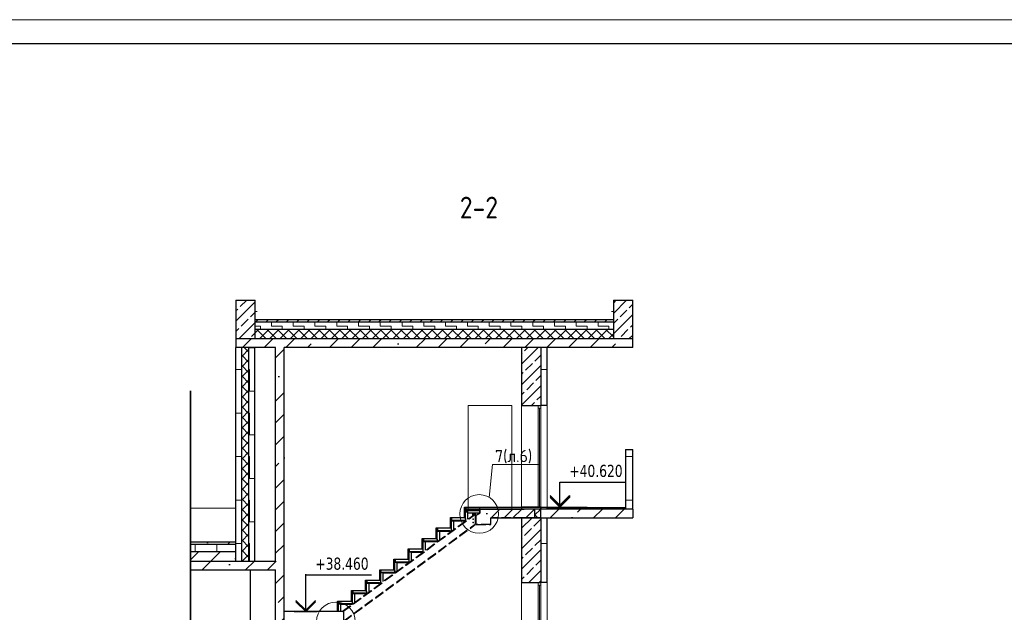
# Model space of a CAD drawing. Header units: millimetres. Extents: x 259029 to 2494469, y -731578 to -57567.
# Tile 36 of 252: x 365440 to 385785, y -676054 to -663797. Entities that reach past the tile are written whole.
import ezdxf
from ezdxf import colors
from ezdxf.entities.mleader import LeaderData, LeaderLine
from ezdxf.math import Vec2, Vec3

# ---------------------------------------------------------------- set-up
doc = ezdxf.new("R2010")
doc.units = ezdxf.units.MM
doc.linetypes.add('______2', pattern=[270, 200, -70])
for name, color, linetype, lineweight in [('1 Плита', 3, 'Continuous', 30), ('RAZMER', 100, 'Continuous', 15), ('Standard', 7, 'Continuous', 25), ('Общий01', 7, 'Continuous', 13), ('ПЛИТА', 152, 'Continuous', 35), ('РАЗРЕЗЫ', 10, 'Continuous', 60), ('Символы 0.20', 1, 'Continuous', 20), ('Стена', 7, 'Continuous', 50), ('Стена_ бетон не несущ.', 253, 'Continuous', 35), ('Стена_ бетон несущ.', 253, 'Continuous', 70), ('Текст', 41, 'Continuous', 30), ('ТОНКИЕ', 7, 'Continuous', 9)]:
    doc.layers.add(name, color=color, linetype=linetype, lineweight=lineweight)
doc.layers.add('ТОЛСТЫЕ_ОСНОВНЫЕ', color=6, linetype='Continuous')
doc.styles.add('TAHOMA', font='tahoma.ttf')
doc.styles.add('ГОСТ', font='GOST_Common.ttf')
pattern_1 = [(45, (-451920.53, -348633), (-449.0128, 449.0128), []), (45, (-451471.5, -348633), (-449.0128, 449.0128), [793.75, -158.75, 0, -158.75])]
pattern_2 = [(45, (18092.96, -257410.36), (-449.0128, 449.0128), []), (45, (18542, -257410.36), (-449.0128, 449.0128), [793.75, -158.75, 0, -158.75])]
pattern_3 = [(0, (366591, -726383.86), (450, 450), [450, -450]), (90, (366591, -726383.86), (-450, 450), [450, -450])]
pattern_4 = [(45, (365691, -727283.86), (-212.132, 212.132), []), (45, (365584.94, -727177.8), (-212.132, 212.132), [200, -70])]
pattern_5 = [(45, (365691.01, -727283.86), (-106.066, 106.066), []), (135, (365691.01, -727283.86), (-106.066, -106.066), [])]
pattern_6 = [(45, (365691, -727283.86), (-212.132, 212.132), []), (45, (365584.94, -727177.8), (-212.132, 212.132), [200, -70])]

# ---------------------------------------------------------------- blocks, each defined once
blk = doc.blocks.new('*U28')
at = {"layer": 'ТОЛСТЫЕ_ОСНОВНЫЕ', "color": 6}
blk.add_lwpolyline([(20, 5), (886, 5), (886, 415), (20, 415)], close=True, dxfattribs=at)
at = {"layer": 'ТОНКИЕ'}
blk.add_lwpolyline([(0, 0), (891, 0), (891, 420), (0, 420)], close=True, dxfattribs=at)
blk = doc.blocks.new('_None')

msp = doc.modelspace()

# ---------------------------------------------------------------- hatches: boundary and pattern name
at = {"layer": 'Standard', "linetype": 'Continuous', "lineweight": 13}
h = msp.add_hatch(dxfattribs=at)
h.set_pattern_fill('____', scale=225, style=0, pattern_type=2)
h.set_pattern_definition([(0, (366141, -726833.86), (225, 225), [225, -225]), (90, (366141, -726833.86), (-225, 225), [225, -225])])
h.paths.add_polyline_path([(370307.7, -670047.9), (370307.7, -670197.9), (377707.7, -670197.9), (377707.7, -670047.9)], flags=0)
h = msp.add_hatch(dxfattribs=at)
h.set_pattern_fill('____', scale=450, style=0, pattern_type=2)
h.set_pattern_definition(pattern_3)
h.paths.add_polyline_path([(369907.7, -670577.9), (369907.7, -674997.9), (370027.7, -674997.9), (370027.7, -670577.9)], flags=0)
h = msp.add_hatch(dxfattribs=at)
h.set_pattern_fill('__________6', scale=100, style=0, pattern_type=2)
h.set_pattern_definition(pattern_5)
h.paths.add_polyline_path([(370027.7, -670577.9), (370027.7, -674997.9), (370177.7, -674997.9), (370177.7, -670577.9)], flags=0)
h = msp.add_hatch(dxfattribs=at)
h.set_pattern_fill('____', scale=450, style=0, pattern_type=2)
h.set_pattern_definition(pattern_3)
h.paths.add_polyline_path([(370177.7, -670577.9), (370177.7, -674997.9), (370297.7, -674997.9), (370297.7, -670577.9)], flags=0)
h = msp.add_hatch(dxfattribs=at)
h.set_pattern_fill('____', scale=450, style=0, pattern_type=2)
h.set_pattern_definition(pattern_3)
h.paths.add_polyline_path([(376337.7, -671777.9), (376337.7, -670577.9), (376217.7, -670577.9), (376217.7, -671777.9)], flags=0)
h = msp.add_hatch(dxfattribs=at)
h.set_pattern_fill('____', scale=450, style=0, pattern_type=2)
h.set_pattern_definition(pattern_3)
h.paths.add_polyline_path([(377957.7, -673917.9), (378107.7, -673917.9), (378107.7, -672687.9), (377957.7, -672687.9)], flags=0)
h = msp.add_hatch(dxfattribs=at)
h.set_pattern_fill('____', scale=450, style=0, pattern_type=2)
h.set_pattern_definition(pattern_3)
h.paths.add_polyline_path([(376337.7, -675437.9), (376337.7, -674097.9), (376217.7, -674097.9), (376217.7, -675437.9)], flags=0)
h = msp.add_hatch(dxfattribs=at)
h.set_pattern_fill('____', scale=225, style=0, pattern_type=2)
h.set_pattern_definition([(0, (366141, -726833.86), (225, 225), [225, -225]), (90, (366141, -726833.86), (-225, 225), [225, -225])])
h.paths.add_polyline_path([(368972.5, -674647.9), (368972.5, -674797.9), (369907.7, -674797.9), (369907.7, -674647.9)])
h = msp.add_hatch(dxfattribs=at)
h.set_pattern_fill('____', scale=225, style=0, pattern_type=2)
h.set_pattern_definition([(0, (366141, -726833.86), (225, 225), [225, -225]), (90, (366141, -726833.86), (-225, 225), [225, -225])])
h.paths.add_polyline_path([(368972.5, -674647.9), (368972.5, -674797.9), (369907.7, -674797.9), (369907.7, -674647.9)])
at = {"layer": 'Стена_ бетон несущ.', "linetype": 'Continuous', "lineweight": 13}
h = msp.add_hatch(dxfattribs=at)
h.set_pattern_fill('__________7', color=9, scale=100, style=0, pattern_type=2)
h.set_pattern_definition(pattern_4)
h.paths.add_polyline_path([(369907.7, -669597.9), (369907.7, -670397.9), (370307.7, -670397.9), (370307.7, -669597.9)], flags=0)
h = msp.add_hatch(dxfattribs=at)
h.set_pattern_fill('__________7', color=9, scale=100, style=0, pattern_type=2)
h.set_pattern_definition(pattern_4)
h.paths.add_polyline_path([(377707.7, -669597.9), (377707.7, -670397.9), (378107.7, -670397.9), (378107.7, -669597.9)], flags=0)
h = msp.add_hatch(dxfattribs=at)
h.set_pattern_fill('__________5', scale=100, style=0, pattern_type=2)
h.set_pattern_definition([(45, (365691, -727283.86), (-212.132, 212.132), []), (45, (365584.94, -727177.8), (-212.132, 212.132), [])])
h.paths.add_polyline_path([(370307.7, -669997.9), (370307.7, -670047.9), (377707.7, -670047.9), (377707.7, -669997.9)], flags=0)
h = msp.add_hatch(dxfattribs=at)
h.set_pattern_fill('__________6', scale=100, style=0, pattern_type=2)
h.set_pattern_definition(pattern_5)
h.paths.add_polyline_path([(370307.7, -670197.9), (370307.7, -670397.9), (377707.7, -670397.9), (377707.7, -670197.9)], flags=0)
at = {"layer": 'Стена_ бетон несущ.', "linetype": 'Continuous', "lineweight": 25}
h = msp.add_hatch(dxfattribs=at)
h.set_pattern_fill('ANSI35', scale=100, style=0)
h.set_pattern_definition(pattern_2)
h.paths.add_polyline_path([(370907.7, -674997.9), (370907.7, -670577.9), (378107.7, -670577.9), (378107.7, -670397.9), (369907.7, -670397.9), (369907.7, -670577.9), (370727.7, -670577.9), (370727.7, -674997.9)])
at = {"layer": 'Стена_ бетон несущ.', "linetype": 'Continuous', "lineweight": 13}
h = msp.add_hatch(dxfattribs=at)
h.set_pattern_fill('__________7', color=9, scale=100, style=0, pattern_type=2)
h.set_pattern_definition(pattern_4)
h.paths.add_polyline_path([(376207.7, -671777.9), (376207.7, -670577.9), (375807.7, -670577.9), (375807.7, -671777.9)], flags=0)
at = {"layer": 'Стена_ бетон несущ.', "linetype": 'Continuous', "lineweight": 25}
h = msp.add_hatch(dxfattribs=at)
h.set_pattern_fill('ANSI35', scale=100, style=0)
h.set_pattern_definition([(45, (-451920.53, -340953), (-449.0128, 449.0128), []), (45, (-451471.5, -340953), (-449.0128, 449.0128), [793.75, -158.75, 0, -158.75])])
h.paths.add_polyline_path([(374707.7, -674097.9), (376077.8, -674097.9), (376077.8, -673917.9), (374707.7, -673917.9)])
h = msp.add_hatch(dxfattribs=at)
h.set_pattern_fill('ANSI35', scale=100, style=0)
h.set_pattern_definition([(45, (-451920.53, -340953), (-449.0128, 449.0128), []), (45, (-451471.5, -340953), (-449.0128, 449.0128), [793.75, -158.75, 0, -158.75])])
h.paths.add_polyline_path([(374707.7, -674097.9), (376077.8, -674097.9), (376077.8, -673917.9), (374707.7, -673917.9)])
h = msp.add_hatch(dxfattribs=at)
h.set_pattern_fill('ANSI35', scale=100, style=0)
h.set_pattern_definition([(45, (-451654.94, -340953), (-449.0128, 449.0128), []), (45, (-451205.9, -340953), (-449.0128, 449.0128), [793.75, -158.75, 0, -158.75])])
h.paths.add_polyline_path([(374973.3, -674097.9), (376343.4, -674097.9), (376343.4, -673917.9), (374973.3, -673917.9)])
at = {"layer": 'Стена_ бетон несущ.', "linetype": 'Continuous', "lineweight": 13}
h = msp.add_hatch(dxfattribs=at)
h.set_pattern_fill('__________7', color=9, scale=100, style=0, pattern_type=2)
h.set_pattern_definition(pattern_4)
h.paths.add_polyline_path([(375807.7, -673917.9), (376207.7, -673917.9), (376207.7, -673877.9), (375807.7, -673877.9)], flags=0)
h = msp.add_hatch(dxfattribs=at)
h.set_pattern_fill('__________7', color=9, scale=100, style=0, pattern_type=2)
h.set_pattern_definition(pattern_6)
h.paths.add_polyline_path([(375807.7, -673917.9), (376207.7, -673917.9), (376207.7, -673877.9), (375807.7, -673877.9)], flags=0)
h = msp.add_hatch(dxfattribs=at)
h.set_pattern_fill('__________6', scale=100, style=0, pattern_type=2)
h.set_pattern_definition(pattern_5)
h.paths.add_polyline_path([(376077.8, -674097.9), (376207.7, -674097.9), (376207.7, -673917.9), (376077.8, -673917.9)], flags=0)
h = msp.add_hatch(dxfattribs=at)
h.set_pattern_fill('__________6', scale=100, style=0, pattern_type=2)
h.set_pattern_definition([(45, (365691.01, -727283.86), (-106.066, 106.066), []), (135, (365691.01, -727283.86), (-106.066, -106.066), [])])
h.paths.add_polyline_path([(376077.8, -674097.9), (376207.7, -674097.9), (376207.7, -673917.9), (376077.8, -673917.9)], flags=0)
at = {"layer": 'Стена_ бетон несущ.', "linetype": 'Continuous', "lineweight": 25}
h = msp.add_hatch(dxfattribs=at)
h.set_pattern_fill('ANSI35', scale=100, style=0)
h.set_pattern_definition(pattern_2)
h.paths.add_polyline_path([(376207.7, -673917.9), (376207.7, -674097.9), (378107.7, -674097.9), (378107.7, -673917.9)])
at = {"layer": 'Стена_ бетон несущ.', "linetype": 'Continuous', "lineweight": 13}
h = msp.add_hatch(dxfattribs=at)
h.set_pattern_fill('__________7', color=9, scale=100, style=0, pattern_type=2)
h.set_pattern_definition(pattern_4)
h.paths.add_polyline_path([(376207.7, -675437.9), (376207.7, -674097.9), (375807.7, -674097.9), (375807.7, -675437.9)], flags=0)
h = msp.add_hatch(dxfattribs=at)
h.set_pattern_fill('__________7', color=9, scale=100, style=0, pattern_type=2)
h.set_pattern_definition(pattern_6)
h.paths.add_polyline_path([(376207.7, -675437.9), (376207.7, -674097.9), (375807.7, -674097.9), (375807.7, -675437.9)], flags=0)
h = msp.add_hatch(dxfattribs=at)
h.set_pattern_fill('ANSI35', scale=100, style=0)
h.set_pattern_definition(pattern_1)
h.paths.add_polyline_path([(368972.5, -674597.9), (368972.5, -674647.9), (369907.7, -674647.9), (369907.7, -674597.9)])
h = msp.add_hatch(dxfattribs=at)
h.set_pattern_fill('ANSI35', scale=100, style=0)
h.set_pattern_definition(pattern_1)
h.paths.add_polyline_path([(368972.5, -674797.9), (368972.5, -674997.9), (369907.7, -674997.9), (369907.7, -674797.9)])
at = {"layer": 'Стена_ бетон несущ.', "linetype": 'Continuous', "lineweight": 25}
h = msp.add_hatch(dxfattribs=at)
h.set_pattern_fill('ANSI35', scale=100, style=0)
h.set_pattern_definition(pattern_1)
h.paths.add_polyline_path([(368972.5, -674997.9), (368972.5, -675177.9), (370907.7, -675177.9), (370907.7, -674997.9)])
h = msp.add_hatch(dxfattribs=at)
h.set_pattern_fill('ANSI35', scale=100, style=0)
h.set_pattern_definition(pattern_1)
h.paths.add_polyline_path([(370907.7, -678297.9), (370907.7, -675177.9), (370727.7, -675177.9), (370727.7, -678297.9)])

# ---------------------------------------------------------------- linework, layer by layer
at = {"color": 3, "linetype": 'Continuous'}
for p, q in [((374655.5, -673969.9), (374675.8, -673949.6)), ((374668, -673982.4), (374688.3, -673962.1)), ((374680.5, -673994.9), (374700.8, -673974.6)), ((374693, -674007.4), (374713.3, -673987.1))]:
    msp.add_line(p, q, dxfattribs=at)
at = {"color": 0}
msp.add_line((376207.7, -673877.9), (377165.9, -673877.9), dxfattribs=at)
at = {"color": 3, "linetype": 'Continuous', "lineweight": 30}
for points in [[(374923, -673940.9), (374678.9, -673940.9), (374678.9, -673943.9), (374923, -673943.9), (374923, -673940.9)], [(374623.8, -674155.9), (374386.9, -674155.9), (374386.9, -674158.9), (374623.8, -674158.9), (374623.8, -674155.9)], [(374331.8, -674370.9), (374094.9, -674370.9), (374094.9, -674373.9), (374331.8, -674373.9), (374331.8, -674370.9)], [(374039.8, -674585.9), (373802.9, -674585.9), (373802.9, -674588.9), (374039.8, -674588.9), (374039.8, -674585.9)], [(373747.8, -674800.9), (373510.9, -674800.9), (373510.9, -674803.9), (373747.8, -674803.9), (373747.8, -674800.9)], [(373455.8, -675015.9), (373218.9, -675015.9), (373218.9, -675018.9), (373455.8, -675018.9), (373455.8, -675015.9)], [(373163.8, -675230.9), (372926.9, -675230.9), (372926.9, -675233.9), (373163.8, -675233.9), (373163.8, -675230.9)], [(372871.8, -675445.9), (372634.9, -675445.9), (372634.9, -675448.9), (372871.8, -675448.9), (372871.8, -675445.9)], [(372580, -675660.9), (372343.1, -675660.9), (372343.1, -675663.9), (372580, -675663.9), (372580, -675660.9)], [(372288, -675875.9), (372051.1, -675875.9), (372051.1, -675878.9), (372288, -675878.9), (372288, -675875.9)]]:
    msp.add_lwpolyline(points, dxfattribs=at)
at = {"layer": '1 Плита', "color": 2, "linetype": 'Continuous', "lineweight": 30}
for points in [[(374664.1, -673943.9), (374700.8, -673943.9, -0.4142136), (374703.1, -673946.2), (374703.1, -673947.9), (374653.1, -673947.9), (374653.1, -673897.9), (374654.8, -673897.9, -0.4142136), (374657.1, -673900.2), (374657.1, -673936.9, 0.4142136)], [(374664.1, -673943.9), (374700.8, -673943.9, -0.4142136), (374703.1, -673946.2), (374703.1, -673947.9), (374653.1, -673947.9), (374653.1, -673897.9), (374654.8, -673897.9, -0.4142136), (374657.1, -673900.2), (374657.1, -673936.9, 0.4142136)], [(374664.1, -673943.9), (374700.8, -673943.9, -0.4142136), (374703.1, -673946.2), (374703.1, -673947.9), (374653.1, -673947.9), (374653.1, -673897.9), (374654.8, -673897.9, -0.4142136), (374657.1, -673900.2), (374657.1, -673936.9, 0.4142136)], [(374664.1, -673943.9), (374700.8, -673943.9, -0.4142136), (374703.1, -673946.2), (374703.1, -673947.9), (374653.1, -673947.9), (374653.1, -673897.9), (374654.8, -673897.9, -0.4142136), (374657.1, -673900.2), (374657.1, -673936.9, 0.4142136)], [(374664.1, -673943.9), (374700.8, -673943.9, -0.4142136), (374703.1, -673946.2), (374703.1, -673947.9), (374653.1, -673947.9), (374653.1, -673897.9), (374654.8, -673897.9, -0.4142136), (374657.1, -673900.2), (374657.1, -673936.9, 0.4142136)], [(374664.1, -673943.9), (374700.8, -673943.9, -0.4142136), (374703.1, -673946.2), (374703.1, -673947.9), (374653.1, -673947.9), (374653.1, -673897.9), (374654.8, -673897.9, -0.4142136), (374657.1, -673900.2), (374657.1, -673936.9, 0.4142136)], [(374937.4, -673943.9), (374900.7, -673943.9, 0.4142136), (374898.4, -673946.2), (374898.4, -673947.9), (374948.4, -673947.9), (374948.4, -673897.9), (374946.7, -673897.9, 0.4142136), (374944.4, -673900.2), (374944.4, -673936.9, -0.4142136)], [(374372.1, -674158.9), (374408.8, -674158.9, -0.4142136), (374411.1, -674161.2), (374411.1, -674162.9), (374361.1, -674162.9), (374361.1, -674112.9), (374362.8, -674112.9, -0.4142136), (374365.1, -674115.2), (374365.1, -674151.9, 0.4142136)], [(374372.1, -674158.9), (374408.8, -674158.9, -0.4142136), (374411.1, -674161.2), (374411.1, -674162.9), (374361.1, -674162.9), (374361.1, -674112.9), (374362.8, -674112.9, -0.4142136), (374365.1, -674115.2), (374365.1, -674151.9, 0.4142136)], [(374642.1, -674158.9), (374605.4, -674158.9, 0.4142136), (374603.1, -674161.2), (374603.1, -674162.9), (374653.1, -674162.9), (374653.1, -674112.9), (374651.4, -674112.9, 0.4142136), (374649.1, -674115.2), (374649.1, -674151.9, -0.4142136)], [(374080.1, -674373.9), (374116.8, -674373.9, -0.4142136), (374119.1, -674376.2), (374119.1, -674377.9), (374069.1, -674377.9), (374069.1, -674327.9), (374070.8, -674327.9, -0.4142136), (374073.1, -674330.2), (374073.1, -674366.9, 0.4142136)], [(374080.1, -674373.9), (374116.8, -674373.9, -0.4142136), (374119.1, -674376.2), (374119.1, -674377.9), (374069.1, -674377.9), (374069.1, -674327.9), (374070.8, -674327.9, -0.4142136), (374073.1, -674330.2), (374073.1, -674366.9, 0.4142136)], [(374350.1, -674373.9), (374313.4, -674373.9, 0.4142136), (374311.1, -674376.2), (374311.1, -674377.9), (374361.1, -674377.9), (374361.1, -674327.9), (374359.4, -674327.9, 0.4142136), (374357.1, -674330.2), (374357.1, -674366.9, -0.4142136)], [(373788.1, -674588.9), (373824.8, -674588.9, -0.4142136), (373827.1, -674591.2), (373827.1, -674592.9), (373777.1, -674592.9), (373777.1, -674542.9), (373778.8, -674542.9, -0.4142136), (373781.1, -674545.2), (373781.1, -674581.9, 0.4142136)], [(373788.1, -674588.9), (373824.8, -674588.9, -0.4142136), (373827.1, -674591.2), (373827.1, -674592.9), (373777.1, -674592.9), (373777.1, -674542.9), (373778.8, -674542.9, -0.4142136), (373781.1, -674545.2), (373781.1, -674581.9, 0.4142136)], [(374058.1, -674588.9), (374021.4, -674588.9, 0.4142136), (374019.1, -674591.2), (374019.1, -674592.9), (374069.1, -674592.9), (374069.1, -674542.9), (374067.4, -674542.9, 0.4142136), (374065.1, -674545.2), (374065.1, -674581.9, -0.4142136)], [(373496.1, -674803.9), (373532.8, -674803.9, -0.4142136), (373535.1, -674806.2), (373535.1, -674807.9), (373485.1, -674807.9), (373485.1, -674757.9), (373486.8, -674757.9, -0.4142136), (373489.1, -674760.2), (373489.1, -674796.9, 0.4142136)], [(373496.1, -674803.9), (373532.8, -674803.9, -0.4142136), (373535.1, -674806.2), (373535.1, -674807.9), (373485.1, -674807.9), (373485.1, -674757.9), (373486.8, -674757.9, -0.4142136), (373489.1, -674760.2), (373489.1, -674796.9, 0.4142136)], [(373766.1, -674803.9), (373729.4, -674803.9, 0.4142136), (373727.1, -674806.2), (373727.1, -674807.9), (373777.1, -674807.9), (373777.1, -674757.9), (373775.4, -674757.9, 0.4142136), (373773.1, -674760.2), (373773.1, -674796.9, -0.4142136)], [(373204.1, -675018.9), (373240.8, -675018.9, -0.4142136), (373243.1, -675021.2), (373243.1, -675022.9), (373193.1, -675022.9), (373193.1, -674972.9), (373194.8, -674972.9, -0.4142136), (373197.1, -674975.2), (373197.1, -675011.9, 0.4142136)], [(373204.1, -675018.9), (373240.8, -675018.9, -0.4142136), (373243.1, -675021.2), (373243.1, -675022.9), (373193.1, -675022.9), (373193.1, -674972.9), (373194.8, -674972.9, -0.4142136), (373197.1, -674975.2), (373197.1, -675011.9, 0.4142136)], [(373474.1, -675018.9), (373437.4, -675018.9, 0.4142136), (373435.1, -675021.2), (373435.1, -675022.9), (373485.1, -675022.9), (373485.1, -674972.9), (373483.4, -674972.9, 0.4142136), (373481.1, -674975.2), (373481.1, -675011.9, -0.4142136)], [(372912.1, -675233.9), (372948.8, -675233.9, -0.4142136), (372951.1, -675236.2), (372951.1, -675237.9), (372901.1, -675237.9), (372901.1, -675187.9), (372902.8, -675187.9, -0.4142136), (372905.1, -675190.2), (372905.1, -675226.9, 0.4142136)], [(372912.1, -675233.9), (372948.8, -675233.9, -0.4142136), (372951.1, -675236.2), (372951.1, -675237.9), (372901.1, -675237.9), (372901.1, -675187.9), (372902.8, -675187.9, -0.4142136), (372905.1, -675190.2), (372905.1, -675226.9, 0.4142136)], [(373182.1, -675233.9), (373145.4, -675233.9, 0.4142136), (373143.1, -675236.2), (373143.1, -675237.9), (373193.1, -675237.9), (373193.1, -675187.9), (373191.4, -675187.9, 0.4142136), (373189.1, -675190.2), (373189.1, -675226.9, -0.4142136)], [(372620.1, -675448.9), (372656.8, -675448.9, -0.4142136), (372659.1, -675451.2), (372659.1, -675452.9), (372609.1, -675452.9), (372609.1, -675402.9), (372610.8, -675402.9, -0.4142136), (372613.1, -675405.2), (372613.1, -675441.9, 0.4142136)], [(372620.1, -675448.9), (372656.8, -675448.9, -0.4142136), (372659.1, -675451.2), (372659.1, -675452.9), (372609.1, -675452.9), (372609.1, -675402.9), (372610.8, -675402.9, -0.4142136), (372613.1, -675405.2), (372613.1, -675441.9, 0.4142136)], [(372890.1, -675448.9), (372853.4, -675448.9, 0.4142136), (372851.1, -675451.2), (372851.1, -675452.9), (372901.1, -675452.9), (372901.1, -675402.9), (372899.4, -675402.9, 0.4142136), (372897.1, -675405.2), (372897.1, -675441.9, -0.4142136)], [(372328.4, -675663.9), (372365.1, -675663.9, -0.4142136), (372367.4, -675666.2), (372367.4, -675667.9), (372317.4, -675667.9), (372317.4, -675617.9), (372319.1, -675617.9, -0.4142136), (372321.4, -675620.2), (372321.4, -675656.9, 0.4142136)], [(372328.4, -675663.9), (372365.1, -675663.9, -0.4142136), (372367.4, -675666.2), (372367.4, -675667.9), (372317.4, -675667.9), (372317.4, -675617.9), (372319.1, -675617.9, -0.4142136), (372321.4, -675620.2), (372321.4, -675656.9, 0.4142136)], [(372598.4, -675663.9), (372561.7, -675663.9, 0.4142136), (372559.4, -675666.2), (372559.4, -675667.9), (372609.4, -675667.9), (372609.4, -675617.9), (372607.7, -675617.9, 0.4142136), (372605.4, -675620.2), (372605.4, -675656.9, -0.4142136)], [(372036.4, -675878.9), (372073.1, -675878.9, -0.4142136), (372075.4, -675881.2), (372075.4, -675882.9), (372025.4, -675882.9), (372025.4, -675832.9), (372027.1, -675832.9, -0.4142136), (372029.4, -675835.2), (372029.4, -675871.9, 0.4142136)], [(372036.4, -675878.9), (372073.1, -675878.9, -0.4142136), (372075.4, -675881.2), (372075.4, -675882.9), (372025.4, -675882.9), (372025.4, -675832.9), (372027.1, -675832.9, -0.4142136), (372029.4, -675835.2), (372029.4, -675871.9, 0.4142136)], [(372306.4, -675878.9), (372269.7, -675878.9, 0.4142136), (372267.4, -675881.2), (372267.4, -675882.9), (372317.4, -675882.9), (372317.4, -675832.9), (372315.7, -675832.9, 0.4142136), (372313.4, -675835.2), (372313.4, -675871.9, -0.4142136)]]:
    msp.add_lwpolyline(points, format="xyb", close=True, dxfattribs=at)
at = {"layer": 'RAZMER'}
for centre in [(374808.8, -674127.2, 0), (374808.8, -674127.2, 0), (374808.8, -674197.2, 0), (374808.8, -674197.2, 0)]:
    msp.add_circle(centre, 8, dxfattribs=at)
at = {"layer": 'Standard', "color": 7, "linetype": 'Continuous', "lineweight": 25}
for p, q in [((370727.7, -674997.9), (370727.7, -670577.9)), ((370907.7, -675177.9), (370907.7, -670577.9)), ((376598.3, -673878.9), (376598.3, -673358.9)), ((376598.3, -673358.9), (377958.3, -673358.9)), ((376398.3, -673638.9), (376598.3, -673838.9)), ((376598.3, -673858.9), (376398.3, -673658.9)), ((376598.3, -673878.9), (376398.3, -673678.9)), ((376598.3, -673838.9), (376798.3, -673638.9)), ((376798.3, -673658.9), (376598.3, -673858.9)), ((376798.3, -673678.9), (376598.3, -673878.9)), ((376798.3, -673638.9), (376798.3, -673658.9)), ((376798.3, -673658.9), (376798.3, -673678.9)), ((376207.7, -674097.9), (376207.7, -673917.9)), ((376207.7, -674097.9), (376207.7, -673917.9)), ((370907.7, -676297.9), (370907.7, -674997.9)), ((370907.7, -676297.9), (370907.7, -674997.9)), ((370727.7, -678297.9), (370727.7, -675177.9)), ((371349.6, -676036.9), (371349.6, -675266.9)), ((371349.6, -675277.9), (372709.6, -675277.9)), ((371149.6, -675807.9), (371349.6, -676007.9)), ((371349.6, -676027.9), (371149.6, -675827.9)), ((371349.6, -676036.9), (371149.6, -675836.9)), ((371349.6, -676007.9), (371549.6, -675807.9)), ((371549.6, -675827.9), (371349.6, -676027.9)), ((371549.6, -675836.9), (371349.6, -676036.9)), ((371109.6, -676036.9), (371589.6, -676036.9)), ((371109.6, -676036.9), (371589.6, -676036.9))]:
    msp.add_line(p, q, dxfattribs=at)
at = {"layer": 'Standard', "color": 7, "linetype": 'Continuous', "lineweight": 13}
for p, q in [((376151.7, -671777.9), (376151.7, -671833.9)), ((376207.7, -671833.9), (376207.7, -671777.9)), ((376151.7, -671833.9), (376207.7, -671833.9)), ((376151.7, -671833.9), (376151.7, -673877.9)), ((376179.7, -673876.9), (376179.7, -671833.9)), ((376207.7, -673877.9), (376207.7, -671833.9)), ((376151.7, -675437.9), (376151.7, -675493.9)), ((376151.7, -675437.9), (376151.7, -675493.9)), ((376151.7, -675437.9), (376151.7, -675493.9)), ((376151.7, -675437.9), (376151.7, -675493.9)), ((376207.7, -675493.9), (376207.7, -675437.9)), ((376207.7, -675493.9), (376207.7, -675437.9)), ((376207.7, -675493.9), (376207.7, -675437.9)), ((376207.7, -675493.9), (376207.7, -675437.9)), ((376151.7, -675493.9), (376151.7, -678197.9)), ((376151.7, -675493.9), (376207.7, -675493.9)), ((376151.7, -675493.9), (376207.7, -675493.9)), ((376151.7, -675493.9), (376207.7, -675493.9)), ((376151.7, -675493.9), (376207.7, -675493.9)), ((376179.7, -678196.9), (376179.7, -675493.9)), ((376207.7, -678197.9), (376207.7, -675493.9))]:
    msp.add_line(p, q, dxfattribs=at)
at = {"layer": 'Standard', "color": 253, "linetype": '______2', "lineweight": 30, "true_color": 0xababab}
for p, q in [((372103.9, -676039.9), (374853.8, -674015.2)), ((372118.6, -676039.9), (374853.8, -674026)), ((372136.8, -676229.1), (374853.8, -674228.5)), ((372136.8, -676241.5), (374853.8, -674240.9))]:
    msp.add_line(p, q, dxfattribs=at)
at = {"layer": 'Standard', "color": 7, "linetype": '______2', "lineweight": 30}
for p, q in [((374873.8, -674043.9), (374954.1, -673999.7)), ((374954.1, -673999.7), (374954.1, -673917.9)), ((374873.8, -674237.9), (374873.8, -674043.9)), ((374873.8, -674237.9), (374873.8, -674142.9)), ((375173.8, -674237.9), (375173.8, -674097.9)), ((375863.8, -674097.9), (375173.8, -674097.9)), ((375173.8, -674237.9), (375173.8, -674097.9)), ((375863.8, -674097.9), (375173.8, -674097.9)), ((375173.8, -674237.9), (375173.8, -674097.9)), ((375863.8, -674097.9), (375173.8, -674097.9)), ((375173.8, -674237.9), (374873.8, -674237.9)), ((375173.8, -674237.9), (374873.8, -674237.9)), ((374873.8, -674237.9), (375173.8, -674237.9)), ((375173.8, -674237.9), (374873.8, -674237.9)), ((375173.8, -674237.9), (374873.8, -674237.9)), ((375173.8, -674237.9), (374873.8, -674237.9)), ((374873.8, -674237.9), (375173.8, -674237.9)), ((375173.8, -674237.9), (374873.8, -674237.9)), ((375173.8, -674237.9), (374873.8, -674237.9)), ((375173.8, -674237.9), (374873.8, -674237.9)), ((374873.8, -674237.9), (375173.8, -674237.9)), ((375173.8, -674237.9), (374873.8, -674237.9))]:
    msp.add_line(p, q, dxfattribs=at)
at = {"layer": 'Общий01', "color": 7, "linetype": 'Continuous', "lineweight": 25}
for p, q in [((370307.7, -669997.9), (377707.7, -669997.9)), ((370307.7, -670047.9), (377707.7, -670047.9)), ((370307.7, -670197.9), (377707.7, -670197.9)), ((376337.7, -673887.9), (377957.7, -673887.9)), ((376337.7, -673887.9), (377957.7, -673887.9)), ((375173.8, -674097.9), (378107.7, -674097.9)), ((368972.5, -674597.9), (369907.7, -674597.9)), ((368972.5, -674647.9), (369907.7, -674647.9)), ((368972.5, -674797.9), (369907.7, -674797.9)), ((368972.5, -674997.9), (370727.7, -674997.9)), ((368972.5, -675177.9), (370727.7, -675177.9))]:
    msp.add_line(p, q, dxfattribs=at)
at = {"layer": 'ПЛИТА', "color": 0}
msp.add_line((368972.5, -671472.3), (368972.5, -698892.9), dxfattribs=at)
at = {"layer": 'ПЛИТА', "color": 0, "lineweight": 30}
for p in [(374873.8, -673917.9), (374953.1, -673917.9), (374954.1, -673917.9)]:
    msp.add_line(p, (375863.8, -673917.9), dxfattribs=at)
at = {"layer": 'РАЗРЕЗЫ', "color": 3, "lineweight": 30}
for p, q in [((374653.1, -674162.9), (374653.1, -673907.9)), ((374653.1, -674162.9), (374653.1, -673907.9)), ((374653.1, -674162.9), (374653.1, -673907.9)), ((374695.1, -673947.9), (374858, -673947.9)), ((374695.1, -673947.9), (374923.4, -673947.9)), ((374695.1, -673947.9), (374945.1, -673947.9)), ((374703.1, -674126.1), (374703.1, -673947.9)), ((374703.1, -674126.1), (374703.1, -673997.9)), ((374703.1, -674126.1), (374703.1, -673997.9)), ((374703.1, -673997.9), (374948.4, -673997.9)), ((374801.8, -674053.5), (374801.8, -673997.9)), ((374851.8, -674016.7), (374851.8, -673997.9)), ((374948.4, -673997.9), (374948.4, -673947.9)), ((374361.1, -674377.9), (374361.1, -674122.9)), ((374403.1, -674162.9), (374653.1, -674162.9)), ((374411.1, -674341.1), (374411.1, -674162.9)), ((374069.1, -674592.9), (374069.1, -674337.9)), ((374111.1, -674377.9), (374361.1, -674377.9)), ((374119.1, -674556.1), (374119.1, -674377.9)), ((373777.1, -674807.9), (373777.1, -674552.9)), ((373819.1, -674592.9), (374069.1, -674592.9)), ((373827.1, -674771.1), (373827.1, -674592.9)), ((373485.1, -675022.9), (373485.1, -674767.9)), ((373527.1, -674807.9), (373777.1, -674807.9)), ((373535.1, -674986.1), (373535.1, -674807.9)), ((373193.1, -675237.9), (373193.1, -674982.9)), ((373235.1, -675022.9), (373485.1, -675022.9)), ((373243.1, -675201.1), (373243.1, -675022.9)), ((372901.1, -675452.9), (372901.1, -675197.9)), ((372943.1, -675237.9), (373193.1, -675237.9)), ((372951.1, -675416.1), (372951.1, -675237.9)), ((372609.1, -675667.9), (372609.1, -675412.9)), ((372651.1, -675452.9), (372901.1, -675452.9)), ((372659.1, -675631.1), (372659.1, -675452.9)), ((372317.4, -675882.8), (372317.4, -675627.9)), ((372025.4, -676039.9), (372025.4, -675842.9)), ((372359.4, -675667.9), (372609.4, -675667.9)), ((372367.4, -675845.9), (372367.4, -675667.9)), ((372067.4, -675882.9), (372317.4, -675882.9)), ((372075.4, -676039.9), (372075.4, -675882.9))]:
    msp.add_line(p, q, dxfattribs=at)
at = {"layer": 'РАЗРЕЗЫ', "color": 2, "lineweight": -2}
for p, q in [((374653.1, -673947.9), (374703.1, -673997.9)), ((378107.7, -673917.9), (374953.1, -673917.9)), ((378107.7, -673917.9), (374953.1, -673917.9))]:
    msp.add_line(p, q, dxfattribs=at)
at = {"layer": 'РАЗРЕЗЫ', "color": 2, "lineweight": 30}
msp.add_line((374853.8, -674015.2), (374853.8, -674240.9), dxfattribs=at)
at = {"layer": 'РАЗРЕЗЫ', "color": 1, "lineweight": 30}
for points in [[(372005.6, -676037.9), (372005.6, -675821.9), (372297.4, -675821.9), (372297.4, -675605.9), (372589.1, -675605.9), (372589.1, -675389.9), (372881.1, -675389.9), (372881.1, -675173.9), (373173.1, -675173.9), (373173.1, -674957.9), (373465.1, -674957.9), (373465.1, -674741.9), (373757.1, -674741.9), (373757.1, -674525.9), (374049.1, -674525.9), (374049.1, -674309.9), (374341.1, -674309.9), (374341.1, -674093.9), (374633.1, -674093.9), (374633.1, -673877.9), (374633.1, -673877.9)], [(374472.3, -677983.9), (374472.3, -677767.9), (374180.6, -677767.9), (374180.6, -677551.9), (373888.8, -677551.9), (373888.8, -677335.9), (373596.8, -677335.9), (373596.8, -677119.9), (373304.8, -677119.9), (373304.8, -676903.9), (373012.8, -676903.9), (373012.8, -676687.9), (372720.8, -676687.9), (372720.8, -676471.9), (372428.8, -676471.9), (372428.8, -676255.9), (372136.8, -676255.9), (372136.8, -676039.9), (371844.8, -676039.9), (371844.8, -676039.9), (371844.8, -676039.9)], [(374764.3, -678198.9), (374764.3, -677982.9), (374472.6, -677982.9), (374472.6, -677766.9), (374180.8, -677766.9), (374180.8, -677550.9), (373888.8, -677550.9), (373888.8, -677334.9), (373596.8, -677334.9), (373596.8, -677118.9), (373304.8, -677118.9), (373304.8, -676902.9), (373012.8, -676902.9), (373012.8, -676686.9), (372720.8, -676686.9), (372720.8, -676470.9), (372428.8, -676470.9), (372428.8, -676254.9), (372136.8, -676254.9), (372136.8, -676039.9), (372136.8, -676039.9)]]:
    msp.add_lwpolyline(points, dxfattribs=at)
at = {"layer": 'РАЗРЕЗЫ', "color": 2, "lineweight": -2}
msp.add_lwpolyline([(374633.1, -673877.9), (376207.7, -673877.9), (376207.7, -673917.9), (374633.1, -673917.9)], close=True, dxfattribs=at)
msp.add_lwpolyline([(374633.1, -673877.9), (376207.7, -673877.9), (376207.7, -673917.9), (374633.1, -673917.9)], close=True, dxfattribs=at)
msp.add_lwpolyline([(374633.1, -673877.9), (376207.7, -673877.9), (376207.7, -673917.9), (374633.1, -673917.9)], close=True, dxfattribs=at)
at = {"layer": 'Символы 0.20'}
for centre in [(374934.9, -674020.6), (371975.1, -676242.5)]:
    msp.add_circle(centre, 400, dxfattribs=at)
at = {"layer": 'Стена', "color": 7, "linetype": 'Continuous', "lineweight": 13}
for p, q in [((370344.7, -669833.4), (370307.7, -669833.4)), ((377670.6, -669833.4), (377707.7, -669833.4)), ((375607.7, -671777.9), (374707.7, -671777.9)), ((374707.7, -671777.9), (374707.7, -673917.9)), ((375607.7, -673917.9), (375607.7, -671777.9))]:
    msp.add_line(p, q, dxfattribs=at)
at = {"layer": 'Стена', "color": 7, "linetype": 'Continuous', "lineweight": 25}
for p, q in [((378107.7, -670397.9), (369907.7, -670397.9)), ((369907.7, -670397.9), (369907.7, -670577.9)), ((378107.7, -670577.9), (378107.7, -670397.9)), ((370727.7, -670577.9), (369907.7, -670577.9)), ((378107.7, -670577.9), (370907.7, -670577.9)), ((372007.7, -676036.9), (370907.7, -676036.9)), ((372007.7, -676036.9), (370907.7, -676036.9)), ((372025.4, -676036.9), (370907.7, -676036.9))]:
    msp.add_line(p, q, dxfattribs=at)
at = {"layer": 'Стена', "color": 34, "linetype": 'Continuous', "lineweight": 25}
for p, q in [((376217.7, -671777.9), (376217.7, -670577.9)), ((376337.7, -671777.9), (376337.7, -670577.9)), ((376337.7, -671777.9), (376207.7, -671777.9)), ((377957.7, -672687.9), (378107.7, -672687.9)), ((377957.7, -672687.9), (377957.7, -673917.9)), ((378107.7, -673917.9), (378107.7, -672687.9)), ((376207.7, -673877.9), (376337.7, -673877.9)), ((376217.7, -673917.9), (376217.7, -673877.9)), ((376337.7, -673917.9), (376337.7, -673877.9)), ((376217.7, -675437.9), (376217.7, -674097.9)), ((376337.7, -675437.9), (376337.7, -674097.9)), ((376337.7, -675437.9), (376207.7, -675437.9)), ((376337.7, -675437.9), (376207.7, -675437.9))]:
    msp.add_line(p, q, dxfattribs=at)
at = {"layer": 'Стена', "color": 34, "linetype": 'Continuous', "lineweight": 13}
for p, q in [((376337.7, -673877.9), (376337.7, -671777.9)), ((376337.7, -678197.9), (376337.7, -675437.9))]:
    msp.add_line(p, q, dxfattribs=at)
at = {"layer": 'Стена_ бетон не несущ.', "color": 45, "linetype": 'Continuous', "lineweight": 25}
for p, q in [((369907.7, -674997.9), (369907.7, -670577.9)), ((370027.7, -674997.9), (370027.7, -670577.9)), ((370027.7, -674997.9), (370027.7, -670577.9)), ((370177.7, -674997.9), (370177.7, -670577.9)), ((370177.7, -674997.9), (370177.7, -670577.9)), ((370297.7, -674997.9), (370297.7, -670577.9)), ((370207.7, -678197.9), (370207.7, -675177.9))]:
    msp.add_line(p, q, dxfattribs=at)
at = {"layer": 'Стена_ бетон несущ.', "color": 9, "linetype": 'Continuous', "lineweight": 25}
for p, q in [((369907.7, -669597.9), (369907.7, -670397.9)), ((369907.7, -669597.9), (370307.7, -669597.9)), ((370307.7, -670397.9), (370307.7, -669597.9)), ((377707.7, -669597.9), (377707.7, -670397.9)), ((377707.7, -669597.9), (378107.7, -669597.9)), ((378107.7, -670397.9), (378107.7, -669597.9)), ((376207.7, -670577.9), (375807.7, -670577.9)), ((375807.7, -670577.9), (375807.7, -671777.9)), ((376207.7, -670577.9), (376207.7, -671777.9)), ((375807.7, -671777.9), (376207.7, -671777.9)), ((376207.7, -673877.9), (375807.7, -673877.9)), ((375807.7, -673877.9), (375807.7, -673917.9)), ((376207.7, -673877.9), (375807.7, -673877.9)), ((375807.7, -673877.9), (375807.7, -673917.9)), ((376207.7, -673917.9), (376207.7, -673877.9)), ((376207.7, -673917.9), (376207.7, -673877.9)), ((376207.7, -674097.9), (375807.7, -674097.9)), ((376207.7, -674097.9), (375807.7, -674097.9)), ((375807.7, -674097.9), (375807.7, -675437.9)), ((376207.7, -674097.9), (375807.7, -674097.9)), ((376207.7, -674097.9), (375807.7, -674097.9)), ((375807.7, -674097.9), (375807.7, -675437.9)), ((376207.7, -674097.9), (376207.7, -675437.9)), ((376207.7, -674097.9), (376207.7, -675437.9)), ((375807.7, -675437.9), (376207.7, -675437.9)), ((375807.7, -675437.9), (376207.7, -675437.9)), ((375807.7, -675437.9), (376207.7, -675437.9)), ((375807.7, -675437.9), (376207.7, -675437.9))]:
    msp.add_line(p, q, dxfattribs=at)
at = {"layer": 'Стена_ бетон несущ.', "color": 9, "linetype": 'Continuous', "lineweight": 13}
for p, q in [((375807.7, -671777.9), (375807.7, -673877.9)), ((368972.5, -673897.9), (369907.7, -673897.9)), ((375807.7, -675437.9), (375807.7, -678197.9))]:
    msp.add_line(p, q, dxfattribs=at)
at = {"layer": 'Стена_ бетон несущ.', "color": 7, "linetype": 'Continuous', "lineweight": 25}
for p, q in [((376077.8, -673917.9), (376077.8, -674097.9)), ((376077.8, -673917.9), (376077.8, -674097.9)), ((376077.8, -673917.9), (376077.8, -674097.9)), ((376207.7, -674097.9), (376207.7, -673917.9)), ((376207.7, -674097.9), (376207.7, -673917.9)), ((378107.7, -673917.9), (378107.7, -674097.9))]:
    msp.add_line(p, q, dxfattribs=at)

# ---------------------------------------------------------------- block references
at = {"xscale": 100, "yscale": 100, "zscale": 100}
msp.add_blockref('*U28', (316337.4, -705796.6), dxfattribs=at)

# ---------------------------------------------------------------- texts
at = {"layer": 'Standard', "color": 7, "linetype": 'Continuous', "lineweight": 25, "char_height": 250, "attachment_point": 7, "style": 'TAHOMA'}
for s, insert, width in [('{\\W0.86;+40.620}', (376798.3, -673258.9), 1028.162), ('{\\W0.86;+38.460}', (371549.6, -675177.9), 1183.813)]:
    msp.add_mtext(s, dxfattribs=dict(at, insert=insert, width=width))
at = {"layer": 'Текст', "ltscale": 6, "insert": (374929.5, -667457.4), "char_height": 450, "width": 9466.585, "attachment_point": 2, "style": 'ГОСТ'}
msp.add_mtext('{\\W0.9;2-2}', dxfattribs=at)

# ---------------------------------------------------------------- leaders
at = {"layer": 'Символы 0.20'}
ml = msp.add_multileader_mtext('Standard', dxfattribs=at)
ml.set_content('7(л.6)', color=256, style='ГОСТ')
ml.set_leader_properties(color=256, linetype='ByLayer', lineweight=-1)
ml.set_arrow_properties(name='NONE')
ml.build(insert=Vec2(0, 0))
ml.multileader.update_dxf_attribs({"text_left_attachment_type": 6, "text_right_attachment_type": 6, "dogleg_length": 0.25, "arrow_head_size": 200, "scale": 100})
ctx = ml.context
ctx.base_point, ctx.scale, ctx.char_height, ctx.arrow_head_size, ctx.landing_gap_size, ctx.plane_origin = Vec3(356295.7, -672997.7), 100, 250, 200, 25, Vec3(357509.8, -675132.2)
ctx.left_attachment, ctx.right_attachment = 6, 6
notes = []
notes.append((ctx, [(0, (1, 1, 0), (356270.7, -672997.7), (1, 0), 25, [(0, [(356198.9, -673677.1)], 0, [])])]))
ctx.mtext.insert, ctx.mtext.width, ctx.mtext.flow_direction = Vec3(356320.7, -672697.7), 792.21, 5
ml = msp.add_multileader_mtext('Standard', dxfattribs=at)
ml.set_content('7(л.6)', color=256, style='ГОСТ')
ml.set_leader_properties(color=256, linetype='ByLayer', lineweight=-1)
ml.set_arrow_properties(name='NONE')
ml.build(insert=Vec2(0, 0))
ml.multileader.update_dxf_attribs({"text_left_attachment_type": 6, "text_right_attachment_type": 6, "dogleg_length": 0.25, "arrow_head_size": 200, "scale": 100})
ctx = ml.context
ctx.base_point, ctx.scale, ctx.char_height, ctx.arrow_head_size, ctx.landing_gap_size, ctx.plane_origin = Vec3(375236.7, -672997.7), 100, 250, 200, 25, Vec3(376450.8, -675132.2)
ctx.left_attachment, ctx.right_attachment = 6, 6
notes.append((ctx, [(0, (1, 1, 0), (375211.7, -672997.7), (1, 0), 25, [(0, [(375139.9, -673677.1)], 0, [])])]))
ctx.mtext.insert, ctx.mtext.width, ctx.mtext.flow_direction = Vec3(375261.7, -672697.7), 792.21, 5
ml = msp.add_multileader_mtext('Standard', dxfattribs=at)
ml.set_content('9(л.9)', color=256, style='ГОСТ')
ml.set_leader_properties(color=256, linetype='ByLayer', lineweight=-1)
ml.set_arrow_properties(name='NONE')
ml.build(insert=Vec2(0, 0))
ml.multileader.update_dxf_attribs({"text_left_attachment_type": 6, "text_right_attachment_type": 6, "dogleg_length": 0.25, "arrow_head_size": 200, "scale": 100})
ctx = ml.context
ctx.base_point, ctx.scale, ctx.char_height, ctx.arrow_head_size, ctx.landing_gap_size, ctx.plane_origin = Vec3(354761.6, -673841.4), 100, 250, 200, 25, Vec3(355975.7, -675975.9)
ctx.left_attachment, ctx.right_attachment = 6, 6
notes.append((ctx, [(0, (1, 1, 0), (354736.6, -673841.4), (1, 0), 25, [(0, [(354664.8, -674520.8)], 0, [])])]))
ctx.mtext.insert, ctx.mtext.width, ctx.mtext.flow_direction = Vec3(354786.6, -673541.4), 792.21, 5
for ctx, leaders in notes:
    for number, flags, end, landing, length, lines in leaders:
        leader = LeaderData()
        leader.index, (leader.has_last_leader_line, leader.has_dogleg_vector, leader.attachment_direction) = number, flags
        leader.last_leader_point, leader.dogleg_vector, leader.dogleg_length = Vec3(end), Vec3(landing), length
        for number, points, colour, breaks in lines:
            line = LeaderLine()
            line.index, line.vertices, line.color, line.breaks = number, Vec3.list(points), colors.encode_raw_color(colour), breaks
            leader.lines.append(line)
        ctx.leaders.append(leader)

doc.saveas('drawing.dxf')
